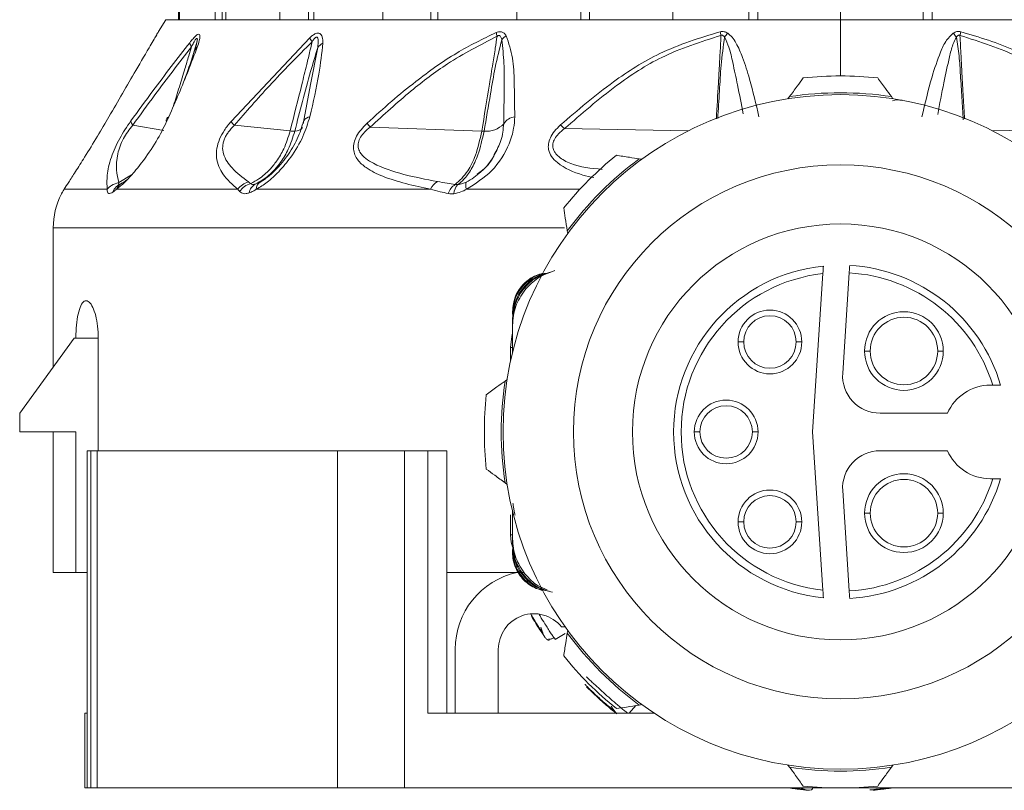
# Model space of a CAD drawing. Header units: millimetres. Extents: x -453 to 1924, y -67 to 428.
# Tile 46 of 73: x 806 to 832, y 153 to 173. Entities that reach past the tile are written whole.
import ezdxf

# ---------------------------------------------------------------- set-up
doc = ezdxf.new("R2010")
doc.units = ezdxf.units.MM

# ---------------------------------------------------------------- blocks, each defined once
blk = doc.blocks.new('Drawing View5')
at = {"color": 7, "linetype": 'Continuous', "lineweight": 18}
for p, q in [((3.245, -13.702), (3.244, -28.41)), ((3.276, -28.41), (3.276, -13.702)), ((4.417, -13.702), (4.416, -28.41)), ((4.509, -28.41), (4.509, -13.702)), ((6.713, -13.702), (6.712, -28.41)), ((6.86, -28.41), (6.859, -13.702)), ((9.977, -13.702), (9.975, -28.41)), ((10.168, -28.41), (10.167, -13.702)), ((13.985, -13.702), (13.983, -28.41)), ((14.208, -28.41), (14.206, -13.702)), ((18.465, -13.702), (18.463, -28.41)), ((18.705, -28.41), (18.703, -13.702)), ((23.112, -13.702), (23.11, -28.41)), ((23.351, -28.41), (23.349, -13.702)), ((4.197, -13.947), (4.225, -28.41)), ((5.926, -13.947), (5.95, -28.41)), ((8.675, -13.947), (8.695, -28.41)), ((12.258, -13.947), (12.272, -28.41)), ((16.43, -13.947), (16.437, -28.41)), ((20.907, -13.947), (20.907, -28.41)), ((2.907, -28.41), (2.718, -28.726)), ((2.907, -28.41), (20.907, -28.41)), ((20.907, -28.41), (18.705, -28.41)), ((23.11, -28.41), (20.907, -28.41)), ((20.907, -28.41), (38.907, -28.41)), ((20.907, -28.41), (20.907, -29.91)), ((3.515, -29.754), (3.742, -28.982)), ((6.747, -28.896), (4.651, -31.123)), ((6.772, -30.143), (6.963, -29.152)), ((3.588, -29.534), (3.669, -29.263)), ((3.704, -29.177), (3.638, -29.338)), ((3.561, -29.634), (3.611, -29.467)), ((6.571, -31.187), (6.772, -30.143)), ((19.549, -30.462), (19.507, -30.519)), ((22.307, -30.519), (22.265, -30.462)), ((2.86, -31.365), (2.03, -31.222)), ((6.226, -31.378), (4.738, -31.228)), ((11.337, -31.383), (8.363, -31.276)), ((13.545, -31.317), (16.857, -31.372)), ((24.957, -31.372), (28.27, -31.317)), ((15.611, -32.133), (15.541, -32.122)), ((1.654, -32.756), (1.994, -32.547)), ((1.685, -32.8), (1.626, -32.837)), ((1.792, -32.744), (1.873, -32.681)), ((5.38, -32.774), (5.37, -32.77)), ((5.424, -32.744), (5.566, -32.654)), ((0.123, -33.059), (0.13, -33.047)), ((0.131, -33.046), (0.127, -33.053)), ((1.345, -32.935), (0.197, -32.935)), ((4.827, -32.935), (1.595, -32.935)), ((9.97, -32.935), (5.323, -32.935)), ((13.956, -32.935), (10.93, -32.935)), ((-0.093, -33.964), (-0.093, -37.674)), ((13.548, -33.964), (-0.093, -33.964)), ((13.62, -34.043), (13.631, -34.113)), ((20.438, -35.186), (20.163, -39.41)), ((20.966, -37.845), (21.141, -35.166)), ((12.157, -36.195), (12.157, -36.269)), ((12.157, -36.38), (12.157, -36.454)), ((12.157, -37.303), (12.157, -36.454)), ((12.157, -36.565), (12.157, -37.303)), ((0.461, -36.91), (-0.989, -38.91)), ((0.511, -36.91), (0.461, -36.91)), ((1.108, -36.91), (0.511, -36.91)), ((1.108, -39.91), (1.108, -36.91)), ((18.325, -37.01), (18.175, -37.01)), ((19.725, -37.01), (19.875, -37.01)), ((12.107, -37.16), (12.107, -37.523)), ((12.157, -37.16), (12.107, -37.16)), ((21.7, -37.251), (21.55, -37.251)), ((23.5, -37.251), (23.65, -37.251)), ((12.017, -38.01), (11.96, -38.051)), ((24.969, -38.16), (24.907, -38.16)), ((-0.989, -39.41), (-0.989, -38.91)), ((23.761, -38.91), (21.964, -38.91)), ((0.511, -39.41), (-0.989, -39.41)), ((-0.093, -39.41), (-0.093, -43.16)), ((0.511, -39.41), (0.511, -43.16)), ((17.157, -39.41), (17.007, -39.41)), ((18.557, -39.41), (18.707, -39.41)), ((20.163, -39.41), (20.438, -43.634)), ((0.807, -39.91), (0.807, -46.91)), ((0.807, -39.91), (0.913, -39.91)), ((0.913, -39.91), (0.913, -48.91)), ((0.913, -39.91), (1.081, -39.91)), ((1.081, -39.91), (1.081, -48.91)), ((1.081, -39.91), (7.49, -39.91)), ((7.49, -39.91), (7.49, -48.91)), ((7.49, -39.91), (9.273, -39.91)), ((9.273, -39.91), (9.273, -48.91)), ((9.273, -39.91), (9.903, -39.91)), ((9.903, -39.91), (9.903, -46.91)), ((10.408, -39.91), (10.408, -46.91)), ((21.964, -39.91), (23.761, -39.91)), ((24.907, -40.66), (24.969, -40.66)), ((11.96, -40.768), (12.017, -40.81)), ((21.141, -43.653), (20.966, -40.975)), ((12.107, -41.625), (12.107, -42.16)), ((12.157, -42.255), (12.157, -41.516)), ((21.7, -41.577), (21.55, -41.577)), ((23.5, -41.577), (23.65, -41.577)), ((18.325, -41.81), (18.175, -41.81)), ((19.725, -41.81), (19.875, -41.81)), ((12.157, -42.16), (12.107, -42.16)), ((12.157, -42.366), (12.157, -42.255)), ((12.157, -42.44), (12.157, -42.366)), ((12.157, -42.624), (12.157, -42.55)), ((-0.093, -43.16), (0.511, -43.16)), ((0.807, -43.16), (0.511, -43.16)), ((10.407, -43.16), (12.46, -43.16)), ((13.561, -44.61), (13.466, -44.61)), ((13.566, -44.788), (13.298, -44.952)), ((13.631, -44.706), (13.62, -44.776)), ((10.629, -46.91), (10.629, -45.21)), ((11.779, -45.21), (11.779, -46.91)), ((15.449, -46.711), (15.273, -46.91)), ((15.541, -46.697), (15.611, -46.686)), ((0.75, -46.91), (0.75, -48.91)), ((0.75, -46.91), (0.807, -46.91)), ((0.807, -46.91), (0.807, -48.91)), ((9.916, -46.91), (9.903, -46.91)), ((15.932, -46.91), (9.916, -46.91)), ((15.196, -46.908), (15.214, -46.889)), ((19.507, -48.3), (19.549, -48.357)), ((22.265, -48.357), (22.307, -48.3)), ((0.75, -48.91), (0.807, -48.91)), ((0.807, -48.91), (0.913, -48.91)), ((0.913, -48.91), (1.081, -48.91)), ((1.081, -48.91), (7.49, -48.91)), ((7.49, -48.91), (9.273, -48.91)), ((32.542, -48.91), (9.273, -48.91))]:
    blk.add_line(p, q, dxfattribs=at)
at = {"color": 7, "linetype": 'Continuous', "lineweight": 18, "flags": 128}
for points in [[(3.684, -29.215), (3.679, -29.227), (3.677, -29.231)], [(12.157, -36.776), (12.136, -36.867), (12.107, -37.16)], [(12.107, -42.16), (12.126, -42.355), (12.157, -42.472)]]:
    blk.add_lwpolyline(points, dxfattribs=at)
at = {"color": 7, "linetype": 'Continuous', "lineweight": 18}
blk.add_circle((20.907, -39.41), 7.125, dxfattribs=at)
for centre, radius, start, end in [((12.913, -28.501), 1.218, 191.8977, 196.7732), ((12.403, -29.424), 0.716, 125.0015, 137.8975), ((25.299, -27.329), 7.726, 190.4457, 191.199), ((18.702, -29.507), 1.091, 137.4852, 144.4164), ((23.112, -29.507), 1.091, 35.5839, 42.5146), ((16.515, -27.329), 7.728, 348.8011, 349.5542), ((3.819, -28.975), 0.276, 189.9537, 214.6475), ((3.859, -29.302), 0.195, 123.8797, 153.4099), ((7.475, -28.525), 0.817, 207.0633, 215.688), ((7.274, -29.373), 0.381, 117.5432, 144.6363), ((20.907, -39.41), 9.5, 84.0016, 95.9984), ((20.907, -39.41), 9, 359.9991, 179.9991), ((20.907, -39.41), 9.05, 81.3677, 98.6323), ((22.45, -31.153), 0.601, 80.0349, 104.9479), ((2.218, -31.063), 0.246, 191.7232, 220.2294), ((3.022, -31.098), 0.104, 107.235, 192.5457), ((5.44, -30.556), 0.972, 215.7026, 223.7498), ((6.708, -31.173), 0.137, 151.246, 185.5908), ((6.796, -31.244), 0.249, 100.4115, 146.7201), ((10.844, -29.095), 3.304, 219.0252, 221.3042), ((11.465, -30.766), 0.622, 263.8843, 317.4106), ((12.27, -31.406), 0.41, 97.2379, 147.6707), ((11.748, -33.123), 2.547, 45.1412, 48.4187), ((6.364, -31.136), 0.247, 266.4774, 322.3124), ((11.382, -30.132), 1.253, 267.9402, 270.7717), ((20.907, -39.41), 9.5, 129.0016, 140.9984), ((20.907, -39.41), 9.05, 126.3677, 143.6323), ((1.847, -33.135), 0.371, 109.3852, 160.1994), ((1.868, -33.02), 0.286, 105.2957, 162.6775), ((5.271, -33.279), 0.562, 106.3755, 142.1998), ((5.334, -33.318), 0.56, 106.6775, 144.538), ((5.459, -33.084), 0.33, 119.6068, 170.7232), ((5.525, -32.92), 0.203, 119.953, 184.2541), ((10.401, -33.13), 0.473, 121.542, 155.5687), ((10.892, -33.205), 0.476, 123.312, 160.839), ((10.981, -33.086), 0.392, 135.1957, 175.4112), ((11.202, -32.828), 0.292, 163.2771, 201.4278), ((1.907, -33.964), 2, 153.1176, 180), ((20.907, -39.41), 5.55, 0, 180), ((20.907, -39.41), 4.45, 95.8809, 264.1191), ((20.907, -39.41), 4.25, 96.3377, 263.6623), ((20.907, -39.41), 4.25, 17.1046, 86.8491), ((20.907, -39.41), 4.45, 16.3139, 86.8232), ((19.025, -37.01), 0.85, 0, 180), ((22.6, -37.251), 1.05, 0, 180), ((19.025, -37.01), 0.7, 360, 180), ((22.6, -37.251), 0.9, 360, 180), ((19.025, -37.01), 0.85, 180, 0), ((19.025, -37.01), 0.7, 180, 360), ((22.6, -37.251), 1.05, 180, 0), ((22.6, -37.251), 0.9, 180, 360), ((20.907, -39.41), 9.05, 171.3677, 188.6323), ((21.964, -37.91), 1, 176.2717, 270), ((24.907, -39.41), 1.25, 90, 156.4218), ((20.907, -39.41), 9.5, 174.0016, 185.9984), ((17.857, -39.41), 0.85, 0, 180), ((17.857, -39.41), 0.7, 360, 180), ((20.907, -39.41), 9, 179.9991, 359.9991), ((20.907, -39.41), 5.55, 180, 0), ((17.857, -39.41), 0.85, 180, 0), ((17.857, -39.41), 0.7, 180, 360), ((21.964, -40.91), 1, 90, 183.7283), ((24.907, -39.41), 1.25, 203.5782, 270), ((20.907, -39.41), 4.25, 273.1509, 342.8954), ((20.907, -39.41), 4.45, 273.1768, 343.6861), ((22.6, -41.577), 1.05, 0, 180), ((22.6, -41.577), 0.9, 360, 180), ((19.025, -41.81), 0.85, 0, 180), ((19.025, -41.81), 0.7, 360, 180), ((22.6, -41.577), 1.05, 180, 0), ((22.6, -41.577), 0.9, 180, 360), ((19.025, -41.81), 0.85, 180, 0), ((19.025, -41.81), 0.7, 180, 360), ((12.729, -45.21), 2.1, 102.5279, 180), ((12.729, -45.21), 0.95, 39.1667, 180), ((20.907, -39.41), 9.05, 216.3677, 233.6323), ((20.907, -39.41), 9.5, 219.0016, 230.9984), ((20.907, -39.41), 9.05, 261.3677, 278.6323), ((20.907, -39.41), 9.5, 264.0016, 275.9984)]:
    blk.add_arc(centre, radius, start, end, dxfattribs=at)
for points, knots in [([(1.392, -30.999), (1.634, -30.583), (2.015, -29.927), (2.445, -29.192), (2.646, -28.848), (2.705, -28.747), (2.72, -28.721), (2.718, -28.725), (2.718, -28.726)], [0, 0, 0, 0, 0.502517, 0.792077, 0.924903, 0.959853, 0.991393, 1, 1, 1, 1]), ([(2.668, -28.81), (2.646, -28.848), (2.594, -28.937), (2.53, -29.045), (2.494, -29.108)], [0, 0, 0, 0, 0.423068, 1, 1, 1, 1]), ([(3.75, -29.14), (3.769, -29.082), (3.802, -28.979), (3.824, -28.859), (3.814, -28.795), (3.769, -28.793), (3.706, -28.84), (3.63, -28.92), (3.576, -28.987), (3.547, -29.023)], [0, 0, 0, 0, 0.215253, 0.384528, 0.526066, 0.634008, 0.741365, 0.859377, 1, 1, 1, 1]), ([(7.098, -29.035), (7.096, -28.977), (7.093, -28.872), (7.041, -28.777), (6.968, -28.76), (6.9, -28.779), (6.823, -28.827), (6.774, -28.873), (6.747, -28.896)], [0, 0, 0, 0, 0.288282, 0.527872, 0.63604, 0.745985, 0.866726, 1, 1, 1, 1]), ([(6.963, -29.152), (6.971, -29.082), (6.981, -28.999), (6.969, -28.917), (6.96, -28.891), (6.948, -28.876), (6.932, -28.871), (6.916, -28.876), (6.889, -28.894), (6.853, -28.937), (6.826, -28.978), (6.811, -29.001)], [0, 0, 0, 0, 0.4179621, 0.499227, 0.5680035, 0.6251534, 0.663526, 0.7017402, 0.7444069, 0.8543682, 1, 1, 1, 1]), ([(11.721, -28.752), (11.366, -28.925), (10.617, -29.29), (9.705, -29.95), (8.917, -30.591), (8.495, -30.977), (8.278, -31.175)], [0, 0, 0, 0, 0.2837068, 0.5987607, 0.793171, 1, 1, 1, 1]), ([(11.747, -28.852), (11.298, -29.083), (10.497, -29.496), (9.381, -30.348), (8.722, -30.948), (8.363, -31.276)], [0, 0, 0, 0, 0.365567, 0.653732, 1, 1, 1, 1]), ([(11.337, -31.383), (11.406, -30.967), (11.505, -30.367), (11.625, -29.628), (11.695, -29.201), (11.731, -28.957), (11.747, -28.852)], [0, 0, 0, 0, 0.493755, 0.710629, 0.876371, 1, 1, 1, 1]), ([(11.992, -28.838), (11.974, -28.813), (11.942, -28.77), (11.881, -28.737), (11.827, -28.728), (11.777, -28.731), (11.741, -28.745), (11.721, -28.752)], [0, 0, 0, 0, 0.317365, 0.562223, 0.68531, 0.828098, 1, 1, 1, 1]), ([(11.872, -28.944), (11.866, -28.922), (11.856, -28.885), (11.833, -28.848), (11.812, -28.833), (11.796, -28.83), (11.78, -28.832), (11.763, -28.84), (11.752, -28.848), (11.747, -28.852)], [0, 0, 0, 0, 0.350592, 0.583117, 0.673422, 0.761724, 0.827666, 0.905665, 1, 1, 1, 1]), ([(12.218, -30.999), (12.214, -30.69), (12.209, -30.165), (12.181, -29.422), (12.056, -29.034), (11.992, -28.838)], [0, 0, 0, 0, 0.415711, 0.705132, 1, 1, 1, 1]), ([(13.438, -31.217), (13.899, -30.823), (14.724, -30.118), (16.136, -29.212), (17.15, -28.9), (17.7, -28.73)], [0, 0, 0, 0, 0.366467, 0.656613, 1, 1, 1, 1]), ([(13.545, -31.317), (13.996, -30.923), (14.804, -30.22), (16.187, -29.314), (17.181, -29), (17.719, -28.83)], [0, 0, 0, 0, 0.368099, 0.658336, 1, 1, 1, 1]), ([(17.597, -31.056), (17.615, -30.738), (17.643, -30.244), (17.679, -29.599), (17.703, -29.176), (17.715, -28.927), (17.719, -28.83)], [0, 0, 0, 0, 0.429612, 0.665692, 0.868713, 1, 1, 1, 1]), ([(17.633, -31.049), (17.649, -30.804), (17.679, -30.33), (17.717, -29.604), (17.781, -29.123), (17.815, -28.872)], [0, 0, 0, 0, 0.337715, 0.654021, 1, 1, 1, 1]), ([(17.7, -28.73), (17.716, -28.728), (17.751, -28.722), (17.822, -28.729), (17.868, -28.754), (17.898, -28.77)], [0, 0, 0, 0, 0.222827, 0.488483, 1, 1, 1, 1]), ([(17.719, -28.83), (17.724, -28.828), (17.735, -28.824), (17.752, -28.824), (17.773, -28.83), (17.795, -28.847), (17.808, -28.863), (17.815, -28.872)], [0, 0, 0, 0, 0.132574, 0.271467, 0.437835, 0.686829, 1, 1, 1, 1]), ([(17.815, -28.872), (17.856, -28.963), (17.955, -29.183), (18.047, -29.619), (18.177, -30.21), (18.261, -30.664), (18.308, -30.921)], [0, 0, 0, 0, 0.139404, 0.337507, 0.626202, 1, 1, 1, 1]), ([(17.898, -28.77), (17.939, -28.804), (18.029, -28.88), (18.164, -29.1), (18.324, -29.471), (18.529, -30.13), (18.654, -30.662), (18.733, -30.999)], [0, 0, 0, 0, 0.063949, 0.139633, 0.317237, 0.568463, 1, 1, 1, 1]), ([(23.081, -30.999), (23.164, -30.642), (23.3, -30.057), (23.527, -29.381), (23.703, -28.976), (23.853, -28.831), (23.916, -28.77)], [0, 0, 0, 0, 0.456555, 0.748856, 0.894627, 1, 1, 1, 1]), ([(23.503, -30.937), (23.555, -30.656), (23.649, -30.144), (23.788, -29.523), (23.885, -29.108), (23.967, -28.938), (24, -28.872)], [0, 0, 0, 0, 0.40719, 0.738888, 0.897629, 1, 1, 1, 1]), ([(23.916, -28.77), (23.948, -28.753), (23.992, -28.73), (24.063, -28.722), (24.096, -28.728), (24.114, -28.73)], [0, 0, 0, 0, 0.527893, 0.7496455, 1, 1, 1, 1]), ([(24, -28.872), (24.006, -28.863), (24.019, -28.846), (24.041, -28.831), (24.061, -28.824), (24.078, -28.824), (24.089, -28.828), (24.095, -28.83)], [0, 0, 0, 0, 0.312066, 0.577689, 0.709478, 0.846396, 1, 1, 1, 1]), ([(24, -28.872), (24.026, -29.041), (24.079, -29.38), (24.109, -29.922), (24.148, -30.489), (24.171, -30.886), (24.183, -31.08)], [0, 0, 0, 0, 0.229459, 0.460748, 0.736265, 1, 1, 1, 1]), ([(24.095, -28.83), (24.634, -29), (25.651, -29.322), (27.03, -30.235), (27.836, -30.939), (28.27, -31.317)], [0, 0, 0, 0, 0.3425593, 0.6462348, 1, 1, 1, 1]), ([(24.095, -28.83), (24.104, -29.013), (24.121, -29.352), (24.152, -29.899), (24.183, -30.458), (24.206, -30.861), (24.217, -31.056)], [0, 0, 0, 0, 0.247038, 0.456865, 0.736608, 1, 1, 1, 1]), ([(24.114, -28.73), (24.609, -28.878), (25.551, -29.159), (26.985, -30.033), (27.856, -30.775), (28.376, -31.217)], [0, 0, 0, 0, 0.308412, 0.587789, 1, 1, 1, 1]), ([(3.547, -29.023), (3.218, -29.448), (2.687, -30.134), (2.173, -30.844), (1.977, -31.113)], [0, 0, 0, 0, 0.620302, 1, 1, 1, 1]), ([(3.592, -29.132), (3.265, -29.557), (2.737, -30.244), (2.225, -30.953), (2.03, -31.222)], [0, 0, 0, 0, 0.620078, 1, 1, 1, 1]), ([(2.991, -30.999), (3.169, -30.588), (3.444, -29.954), (3.67, -29.352), (3.75, -29.14)], [0, 0, 0, 0, 0.647777, 1, 1, 1, 1]), ([(3.117, -30.701), (3.168, -30.535), (3.27, -30.207), (3.404, -29.766), (3.512, -29.409), (3.568, -29.213), (3.592, -29.132)], [0, 0, 0, 0, 0.3184144, 0.6265902, 0.8445872, 1, 1, 1, 1]), ([(3.669, -29.263), (3.697, -29.175), (3.734, -29.057), (3.752, -28.945), (3.749, -28.916), (3.743, -28.908), (3.733, -28.91), (3.718, -28.921), (3.689, -28.959), (3.645, -29.033), (3.611, -29.096), (3.592, -29.132)], [0, 0, 0, 0, 0.3883566, 0.5202079, 0.5615594, 0.5993846, 0.6269174, 0.6554177, 0.7206544, 0.8386, 1, 1, 1, 1]), ([(3.716, -29.108), (3.711, -29.125), (3.702, -29.159), (3.689, -29.198), (3.683, -29.218)], [0, 0, 0, 0, 0.486715, 1, 1, 1, 1]), ([(6.811, -29.001), (6.428, -29.387), (5.715, -30.102), (5.047, -30.872), (4.738, -31.228)], [0, 0, 0, 0, 0.538008, 1, 1, 1, 1]), ([(6.226, -31.378), (6.33, -30.966), (6.479, -30.375), (6.655, -29.664), (6.747, -29.284), (6.793, -29.083), (6.811, -29.001)], [0, 0, 0, 0, 0.520969, 0.746084, 0.897635, 1, 1, 1, 1]), ([(6.349, -31.382), (6.485, -30.853), (6.675, -30.112), (6.899, -29.366), (6.963, -29.152)], [0, 0, 0, 0, 0.71325, 1, 1, 1, 1]), ([(6.751, -30.999), (6.841, -30.615), (7, -29.942), (7.069, -29.307), (7.098, -29.035)], [0, 0, 0, 0, 0.570277, 1, 1, 1, 1]), ([(11.399, -31.384), (11.457, -31.052), (11.555, -30.485), (11.69, -29.672), (11.81, -29.19), (11.872, -28.944)], [0, 0, 0, 0, 0.40792, 0.697704, 1, 1, 1, 1]), ([(11.923, -31.187), (11.928, -30.869), (11.936, -30.333), (11.941, -29.579), (11.895, -29.153), (11.872, -28.944)], [0, 0, 0, 0, 0.425144, 0.717363, 1, 1, 1, 1]), ([(3.359, -30.127), (3.384, -30.061), (3.497, -29.774), (3.594, -29.485), (3.669, -29.263)], [0, 0, 0, 0, 0.227109, 1, 1, 1, 1]), ([(19.549, -30.462), (19.616, -30.37), (19.739, -30.202), (19.86, -30.036), (19.914, -29.962)], [0, 0, 0, 0, 0.550612, 1, 1, 1, 1]), ([(21.9, -29.962), (21.969, -30.056), (22.09, -30.222), (22.213, -30.39), (22.265, -30.462)], [0, 0, 0, 0, 0.569214, 1, 1, 1, 1]), ([(0.197, -32.935), (0.235, -32.876), (0.315, -32.751), (0.507, -32.453), (0.767, -32.042), (1.08, -31.532), (1.291, -31.171), (1.392, -30.999)], [0, 0, 0, 0, 0.1471224, 0.3124059, 0.5079405, 0.7647124, 1, 1, 1, 1]), ([(1.977, -31.113), (1.924, -31.19), (1.82, -31.339), (1.672, -31.588), (1.546, -31.841), (1.406, -32.198), (1.329, -32.573), (1.34, -32.814), (1.345, -32.935)], [0, 0, 0, 0, 0.1017236, 0.1977442, 0.3042694, 0.4235864, 0.7110771, 1, 1, 1, 1]), ([(2.03, -31.222), (1.983, -31.281), (1.894, -31.392), (1.771, -31.593), (1.678, -31.799), (1.548, -32.283), (1.606, -32.539), (1.654, -32.756)], [0, 0, 0, 0, 0.09476, 0.180727, 0.278153, 0.391304, 1, 1, 1, 1]), ([(1.595, -32.935), (1.667, -32.876), (1.82, -32.752), (2.091, -32.454), (2.409, -32.045), (2.738, -31.535), (2.909, -31.173), (2.991, -30.999)], [0, 0, 0, 0, 0.1468149, 0.3117355, 0.5067024, 0.7623101, 1, 1, 1, 1]), ([(4.651, -31.123), (4.589, -31.2), (4.468, -31.348), (4.332, -31.604), (4.257, -31.861), (4.255, -32.206), (4.432, -32.582), (4.685, -32.808), (4.827, -32.935)], [0, 0, 0, 0, 0.0944189, 0.1824922, 0.2787502, 0.3896868, 0.6580242, 1, 1, 1, 1]), ([(4.738, -31.228), (4.681, -31.287), (4.599, -31.372), (4.515, -31.501), (4.469, -31.597), (4.437, -31.696), (4.417, -31.837), (4.46, -32.098), (4.691, -32.418), (4.959, -32.623), (5.112, -32.74)], [0, 0, 0, 0, 0.08814, 0.127354, 0.16563, 0.208084, 0.253003, 0.357789, 0.633246, 1, 1, 1, 1]), ([(5.323, -32.935), (5.42, -32.876), (5.626, -32.752), (5.945, -32.454), (6.284, -32.045), (6.589, -31.535), (6.698, -31.174), (6.751, -30.999)], [0, 0, 0, 0, 0.146737, 0.311562, 0.506363, 0.761707, 1, 1, 1, 1]), ([(6.589, -31.106), (6.539, -31.267), (6.439, -31.588), (6.152, -32.064), (5.849, -32.417), (5.576, -32.657), (5.433, -32.745), (5.362, -32.788)], [0, 0, 0, 0, 0.252767, 0.504588, 0.754751, 0.87866, 1, 1, 1, 1]), ([(8.278, -31.175), (8.222, -31.231), (8.116, -31.336), (7.995, -31.515), (7.923, -31.695), (7.904, -31.928), (8.016, -32.166), (8.29, -32.403), (8.902, -32.702), (9.529, -32.838), (9.97, -32.935)], [0, 0, 0, 0, 0.055904, 0.10622, 0.153662, 0.203296, 0.307891, 0.418501, 0.590067, 1, 1, 1, 1]), ([(10.93, -32.935), (11.168, -32.784), (11.662, -32.472), (12.043, -31.838), (12.198, -31.339), (12.212, -31.101), (12.218, -30.999)], [0, 0, 0, 0, 0.323235, 0.671392, 0.858958, 1, 1, 1, 1]), ([(11.673, -32.011), (11.74, -31.887), (11.885, -31.617), (11.91, -31.337), (11.923, -31.187)], [0, 0, 0, 0, 0.461054, 1, 1, 1, 1]), ([(14.331, -32.624), (14.232, -32.603), (13.869, -32.524), (13.468, -32.343), (13.195, -32.074), (13.114, -31.899), (13.109, -31.722), (13.163, -31.552), (13.275, -31.377), (13.382, -31.272), (13.438, -31.217)], [0, 0, 0, 0, 0.129347, 0.473215, 0.582972, 0.679964, 0.750468, 0.824971, 0.90787, 1, 1, 1, 1]), ([(5.173, -32.781), (5.248, -32.742), (5.431, -32.646), (5.664, -32.441), (5.885, -32.168), (6.084, -31.833), (6.175, -31.542), (6.226, -31.378)], [0, 0, 0, 0, 0.154753, 0.378155, 0.536035, 0.740167, 1, 1, 1, 1]), ([(5.296, -32.797), (5.368, -32.759), (5.544, -32.666), (5.778, -32.46), (6, -32.186), (6.203, -31.846), (6.297, -31.549), (6.349, -31.382)], [0, 0, 0, 0, 0.154429, 0.377318, 0.534784, 0.73906, 1, 1, 1, 1]), ([(6.349, -31.382), (6.329, -31.383), (6.293, -31.384), (6.246, -31.38), (6.226, -31.378)], [0, 0, 0, 0, 0.5598474, 1, 1, 1, 1]), ([(8.363, -31.276), (8.31, -31.319), (8.213, -31.399), (8.099, -31.541), (8.036, -31.687), (8.035, -31.827), (8.13, -32.053), (8.765, -32.465), (9.548, -32.613), (10.154, -32.727)], [0, 0, 0, 0, 0.053191, 0.098086, 0.139814, 0.182632, 0.23063, 0.405048, 1, 1, 1, 1]), ([(10.631, -32.807), (10.747, -32.702), (10.953, -32.513), (11.199, -32.008), (11.288, -31.606), (11.337, -31.383)], [0, 0, 0, 0, 0.365428, 0.649355, 1, 1, 1, 1]), ([(10.703, -32.81), (10.756, -32.766), (10.88, -32.664), (11.067, -32.402), (11.268, -31.984), (11.351, -31.603), (11.399, -31.384)], [0, 0, 0, 0, 0.171049, 0.404806, 0.657867, 1, 1, 1, 1]), ([(14.55, -32.405), (14.256, -32.376), (13.824, -32.332), (13.441, -32.116), (13.294, -31.967), (13.235, -31.85), (13.227, -31.72), (13.281, -31.582), (13.389, -31.442), (13.49, -31.361), (13.545, -31.317)], [0, 0, 0, 0, 0.3855637, 0.5667652, 0.642192, 0.7073083, 0.7706539, 0.8351812, 0.9106666, 1, 1, 1, 1]), ([(11.213, -32.534), (11.264, -32.5), (11.487, -32.35), (11.63, -32.097), (11.741, -31.902)], [0, 0, 0, 0, 0.227113, 1, 1, 1, 1]), ([(11.303, -32.481), (11.31, -32.475), (11.45, -32.36), (11.589, -32.199), (11.664, -32.033), (11.673, -32.011)], [0, 0, 0, 0, 0.045689, 0.878516, 1, 1, 1, 1]), ([(14.928, -32.027), (15.044, -32.045), (15.247, -32.077), (15.452, -32.109), (15.541, -32.122)], [0, 0, 0, 0, 0.5692143, 1, 1, 1, 1]), ([(10.922, -32.744), (10.993, -32.706), (11.131, -32.632), (11.247, -32.53), (11.303, -32.481)], [0, 0, 0, 0, 0.518071, 1, 1, 1, 1]), ([(1.654, -32.756), (1.586, -32.776), (1.465, -32.811), (1.382, -32.897), (1.345, -32.935)], [0, 0, 0, 0, 0.559282, 1, 1, 1, 1]), ([(1.654, -32.756), (1.651, -32.766), (1.646, -32.787), (1.659, -32.803), (1.684, -32.804), (1.711, -32.792), (1.724, -32.785)], [0, 0, 0, 0, 0.255568, 0.50322, 0.749583, 1, 1, 1, 1]), ([(1.724, -32.785), (1.736, -32.779), (1.758, -32.767), (1.782, -32.751), (1.792, -32.744)], [0, 0, 0, 0, 0.555849, 1, 1, 1, 1]), ([(5.112, -32.74), (5.123, -32.748), (5.143, -32.761), (5.164, -32.775), (5.173, -32.781)], [0, 0, 0, 0, 0.557314, 1, 1, 1, 1]), ([(5.173, -32.781), (5.179, -32.787), (5.191, -32.799), (5.22, -32.807), (5.255, -32.807), (5.283, -32.8), (5.296, -32.797)], [0, 0, 0, 0, 0.252688, 0.501352, 0.749494, 1, 1, 1, 1]), ([(5.296, -32.797), (5.319, -32.789), (5.361, -32.775), (5.404, -32.754), (5.424, -32.744)], [0, 0, 0, 0, 0.549544, 1, 1, 1, 1]), ([(10.154, -32.727), (10.241, -32.743), (10.398, -32.771), (10.559, -32.796), (10.631, -32.807)], [0, 0, 0, 0, 0.554562, 1, 1, 1, 1]), ([(10.631, -32.807), (10.644, -32.809), (10.667, -32.813), (10.692, -32.811), (10.703, -32.81)], [0, 0, 0, 0, 0.560007, 1, 1, 1, 1]), ([(10.703, -32.81), (10.744, -32.803), (10.817, -32.79), (10.89, -32.758), (10.922, -32.744)], [0, 0, 0, 0, 0.5524725, 1, 1, 1, 1]), ([(0.13, -33.047), (0.13, -33.046), (0.133, -33.042), (0.152, -33.006), (0.181, -32.961), (0.197, -32.935)], [0, 0, 0, 0, 0.096514, 0.484946, 1, 1, 1, 1]), ([(1.345, -32.935), (1.346, -32.961), (1.347, -33.015), (1.382, -33.048), (1.432, -33.048), (1.476, -33.023), (1.498, -33.01)], [0, 0, 0, 0, 0.273593, 0.542673, 0.764584, 1, 1, 1, 1]), ([(1.498, -33.01), (1.515, -32.997), (1.546, -32.976), (1.58, -32.947), (1.595, -32.935)], [0, 0, 0, 0, 0.55931, 1, 1, 1, 1]), ([(4.827, -32.935), (4.836, -32.946), (4.852, -32.965), (4.87, -32.984), (4.877, -32.993)], [0, 0, 0, 0, 0.558376, 1, 1, 1, 1]), ([(4.877, -32.993), (4.909, -33.017), (4.958, -33.053), (5.053, -33.055), (5.107, -33.039), (5.134, -33.031)], [0, 0, 0, 0, 0.4830665, 0.7400479, 1, 1, 1, 1]), ([(5.134, -33.031), (5.168, -33.017), (5.23, -32.991), (5.294, -32.952), (5.323, -32.935)], [0, 0, 0, 0, 0.554606, 1, 1, 1, 1]), ([(9.97, -32.935), (10.056, -32.957), (10.211, -32.997), (10.372, -33.033), (10.443, -33.049)], [0, 0, 0, 0, 0.555292, 1, 1, 1, 1]), ([(10.443, -33.049), (10.47, -33.053), (10.517, -33.061), (10.568, -33.057), (10.591, -33.055)], [0, 0, 0, 0, 0.560194, 1, 1, 1, 1]), ([(10.591, -33.055), (10.655, -33.042), (10.77, -33.019), (10.881, -32.96), (10.93, -32.935)], [0, 0, 0, 0, 0.5601162, 1, 1, 1, 1]), ([(13.62, -34.043), (13.602, -33.93), (13.57, -33.725), (13.539, -33.522), (13.524, -33.431)], [0, 0, 0, 0, 0.550612, 1, 1, 1, 1]), ([(13.228, -35.131), (13.101, -35.166), (12.817, -35.244), (12.465, -35.549), (12.207, -35.969), (12.174, -36.292), (12.157, -36.454)], [0, 0, 0, 0, 0.214486, 0.476146, 0.737645, 1, 1, 1, 1]), ([(13.158, -35.155), (13.053, -35.179), (12.798, -35.235), (12.47, -35.507), (12.209, -35.905), (12.174, -36.22), (12.157, -36.38)], [0, 0, 0, 0, 0.18745, 0.452675, 0.72094, 1, 1, 1, 1]), ([(12.157, -36.195), (12.173, -36.056), (12.205, -35.782), (12.445, -35.441), (12.722, -35.246), (12.911, -35.195), (12.972, -35.178)], [0, 0, 0, 0, 0.295904, 0.581829, 0.863182, 1, 1, 1, 1]), ([(13.048, -35.179), (12.983, -35.188), (12.771, -35.216), (12.475, -35.452), (12.202, -35.818), (12.172, -36.119), (12.157, -36.269)], [0, 0, 0, 0, 0.126246, 0.417408, 0.708389, 1, 1, 1, 1]), ([(13.288, -35.106), (13.13, -35.161), (12.82, -35.269), (12.596, -35.508), (12.485, -35.625)], [0, 0, 0, 0, 0.5095325, 1, 1, 1, 1]), ([(20.438, -35.186), (20.439, -35.17), (20.441, -35.14), (20.444, -35.09), (20.447, -35.047), (20.449, -35.015), (20.451, -34.99), (20.451, -34.986), (20.451, -34.983)], [0, 0, 0, 0, 0.149208, 0.283246, 0.504931, 0.633064, 0.758406, 1, 1, 1, 1]), ([(21.154, -34.966), (21.153, -34.969), (21.153, -34.975), (21.15, -35.022), (21.146, -35.088), (21.142, -35.14), (21.141, -35.166)], [0, 0, 0, 0, 0.2500002, 0.5000002, 0.7500002, 1, 1, 1, 1]), ([(12.485, -35.625), (12.392, -35.765), (12.203, -36.05), (12.172, -36.391), (12.157, -36.565)], [0, 0, 0, 0, 0.489594, 1, 1, 1, 1]), ([(1.108, -36.91), (1.104, -36.802), (1.097, -36.586), (1.042, -36.297), (0.962, -36.069), (0.863, -35.926), (0.758, -35.892), (0.66, -35.981), (0.582, -36.184), (0.531, -36.47), (0.512, -36.728), (0.511, -36.875), (0.511, -36.91)], [0, 0, 0, 0, 0.100795, 0.201493, 0.304873, 0.413747, 0.527057, 0.641563, 0.753853, 0.862272, 0.967136, 1, 1, 1, 1]), ([(11.459, -38.417), (11.554, -38.348), (11.72, -38.227), (11.887, -38.104), (11.96, -38.051)], [0, 0, 0, 0, 0.569214, 1, 1, 1, 1]), ([(24.969, -38.16), (24.985, -38.16), (25.017, -38.16), (25.069, -38.159), (25.124, -38.16), (25.169, -38.16), (25.175, -38.16), (25.178, -38.16)], [0, 0, 0, 0, 0.1532456, 0.2906312, 0.5169345, 0.7643827, 1, 1, 1, 1]), ([(9.903, -39.91), (9.976, -39.91), (10.122, -39.91), (10.287, -39.91), (10.386, -39.91), (10.401, -39.91), (10.408, -39.91)], [0, 0, 0, 0, 0.2793328, 0.5588645, 0.7793628, 1, 1, 1, 1]), ([(11.96, -40.768), (11.867, -40.701), (11.7, -40.578), (11.534, -40.457), (11.459, -40.402)], [0, 0, 0, 0, 0.550612, 1, 1, 1, 1]), ([(25.178, -40.66), (25.175, -40.66), (25.169, -40.66), (25.124, -40.66), (25.07, -40.66), (25.017, -40.66), (24.986, -40.66), (24.969, -40.66)], [0, 0, 0, 0, 0.234483, 0.480542, 0.707812, 0.845903, 1, 1, 1, 1]), ([(12.227, -41.632), (12.224, -41.618), (12.217, -41.586), (12.209, -41.547), (12.194, -41.474), (12.179, -41.387), (12.173, -41.338), (12.17, -41.309)], [0, 0, 0, 0, 0.053136, 0.122742, 0.213853, 0.541432, 1, 1, 1, 1]), ([(12.157, -42.255), (12.173, -42.43), (12.204, -42.774), (12.396, -43.06), (12.49, -43.2)], [0, 0, 0, 0, 0.510317, 1, 1, 1, 1]), ([(12.157, -42.366), (12.174, -42.527), (12.207, -42.85), (12.465, -43.271), (12.817, -43.576), (13.101, -43.654), (13.229, -43.689)], [0, 0, 0, 0, 0.262361, 0.523865, 0.78552, 1, 1, 1, 1]), ([(12.157, -42.44), (12.175, -42.6), (12.209, -42.915), (12.471, -43.312), (12.798, -43.584), (13.053, -43.641), (13.158, -43.665)], [0, 0, 0, 0, 0.279052, 0.547337, 0.812542, 1, 1, 1, 1]), ([(12.157, -42.55), (12.172, -42.701), (12.203, -43.002), (12.475, -43.368), (12.771, -43.603), (12.984, -43.632), (13.048, -43.641)], [0, 0, 0, 0, 0.291464, 0.58257, 0.873608, 1, 1, 1, 1]), ([(12.973, -43.642), (12.911, -43.625), (12.722, -43.573), (12.443, -43.379), (12.253, -43.096), (12.169, -42.834), (12.161, -42.695), (12.157, -42.624)], [0, 0, 0, 0, 0.136543, 0.417549, 0.703003, 0.8502, 1, 1, 1, 1]), ([(12.49, -43.2), (12.598, -43.319), (12.766, -43.505), (12.998, -43.591), (13.081, -43.623)], [0, 0, 0, 0, 0.641765, 1, 1, 1, 1]), ([(20.451, -43.836), (20.451, -43.833), (20.451, -43.827), (20.448, -43.783), (20.444, -43.73), (20.441, -43.679), (20.439, -43.649), (20.438, -43.634)], [0, 0, 0, 0, 0.240754, 0.492009, 0.714933, 0.849811, 1, 1, 1, 1]), ([(21.141, -43.653), (21.142, -43.679), (21.146, -43.732), (21.15, -43.798), (21.153, -43.844), (21.153, -43.85), (21.154, -43.853)], [0, 0, 0, 0, 0.25, 0.5, 0.75, 1, 1, 1, 1]), ([(12.655, -44.284), (12.671, -44.311), (12.716, -44.389), (12.8, -44.525), (12.897, -44.676), (12.95, -44.755), (12.977, -44.795)], [0, 0, 0, 0, 0.146748, 0.43206, 0.71662, 1, 1, 1, 1]), ([(13.029, -44.896), (13.024, -44.889), (13.015, -44.875), (12.941, -44.768), (12.839, -44.613), (12.739, -44.456), (12.685, -44.364), (12.667, -44.333)], [0, 0, 0, 0, 0.219103, 0.440486, 0.663576, 0.887834, 1, 1, 1, 1]), ([(13.264, -44.902), (13.256, -44.889), (13.234, -44.857), (13.178, -44.773), (13.105, -44.66), (13.01, -44.51), (12.927, -44.379), (12.876, -44.294), (12.867, -44.28)], [0, 0, 0, 0, 0.1248716, 0.3155495, 0.5060623, 0.6750713, 0.9474981, 1, 1, 1, 1]), ([(12.915, -44.623), (12.927, -44.657), (12.95, -44.726), (12.977, -44.797), (12.996, -44.844), (13.001, -44.854), (13.004, -44.859)], [0, 0, 0, 0, 0.271066, 0.528959, 0.772095, 1, 1, 1, 1]), ([(13.029, -44.896), (13.045, -44.916), (13.066, -44.944), (13.098, -44.955), (13.106, -44.958)], [0, 0, 0, 0, 0.751766, 1, 1, 1, 1]), ([(13.127, -44.935), (13.14, -44.936), (13.167, -44.938), (13.207, -44.931), (13.244, -44.918), (13.265, -44.905), (13.276, -44.898)], [0, 0, 0, 0, 0.263004, 0.520422, 0.767336, 1, 1, 1, 1]), ([(13.298, -44.952), (13.295, -44.948), (13.292, -44.944), (13.268, -44.907), (13.264, -44.902)], [0, 0, 0, 0, 0.860321, 1, 1, 1, 1]), ([(13.524, -45.388), (13.542, -45.273), (13.574, -45.07), (13.606, -44.864), (13.62, -44.776)], [0, 0, 0, 0, 0.569214, 1, 1, 1, 1]), ([(13.105, -44.961), (13.114, -44.964), (13.132, -44.97), (13.136, -44.951), (13.138, -44.942)], [0, 0, 0, 0, 0.553215, 1, 1, 1, 1]), ([(13.106, -44.961), (13.115, -44.964), (13.132, -44.97), (13.136, -44.951), (13.138, -44.942)], [0, 0, 0, 0, 0.5565554, 1, 1, 1, 1]), ([(15.204, -46.897), (15.192, -46.887), (15.162, -46.863), (15.084, -46.798), (14.981, -46.712), (14.846, -46.596), (14.678, -46.45), (14.513, -46.301), (14.382, -46.181), (14.283, -46.089), (14.206, -46.016), (14.143, -45.956), (14.133, -45.947), (14.127, -45.941)], [0, 0, 0, 0, 0.056466, 0.142688, 0.228837, 0.305261, 0.42845, 0.551652, 0.628071, 0.714204, 0.80037, 0.876807, 1, 1, 1, 1]), ([(14.091, -46.146), (14.095, -46.15), (14.103, -46.159), (14.163, -46.22), (14.255, -46.31), (14.352, -46.403), (14.419, -46.464), (14.441, -46.484)], [0, 0, 0, 0, 0.2225315, 0.4450654, 0.6679912, 0.8913393, 1, 1, 1, 1]), ([(14.944, -46.933), (14.916, -46.911), (14.859, -46.866), (14.711, -46.744), (14.546, -46.601), (14.382, -46.452), (14.247, -46.324), (14.154, -46.233), (14.142, -46.221), (14.136, -46.215)], [0, 0, 0, 0, 0.142209, 0.285514, 0.429569, 0.573672, 0.717051, 0.859316, 1, 1, 1, 1]), ([(14.441, -46.484), (14.463, -46.505), (14.53, -46.566), (14.65, -46.671), (14.786, -46.787), (14.861, -46.848), (14.898, -46.878)], [0, 0, 0, 0, 0.146748, 0.43206, 0.71662, 1, 1, 1, 1]), ([(14.789, -46.731), (14.81, -46.761), (14.852, -46.819), (14.897, -46.879), (14.915, -46.9), (14.922, -46.91)], [0, 0, 0, 0, 0.371402, 0.724754, 1, 1, 1, 1]), ([(15.541, -46.697), (15.428, -46.715), (15.223, -46.747), (15.02, -46.778), (14.928, -46.792)], [0, 0, 0, 0, 0.550612, 1, 1, 1, 1]), ([(19.914, -48.858), (19.845, -48.763), (19.724, -48.597), (19.602, -48.429), (19.549, -48.357)], [0, 0, 0, 0, 0.569214, 1, 1, 1, 1]), ([(22.265, -48.357), (22.198, -48.449), (22.075, -48.617), (21.954, -48.783), (21.9, -48.858)], [0, 0, 0, 0, 0.550612, 1, 1, 1, 1]), ([(20.046, -48.971), (20.038, -48.97), (20.021, -48.969), (19.891, -48.956), (19.718, -48.937), (19.587, -48.918), (19.528, -48.91)], [0, 0, 0, 0, 0.258869, 0.520434, 0.784014, 1, 1, 1, 1]), ([(19.632, -48.91), (19.686, -48.917), (19.798, -48.932), (19.888, -48.941), (19.935, -48.946)], [0, 0, 0, 0, 0.471223, 1, 1, 1, 1]), ([(19.834, -48.91), (19.844, -48.913), (19.885, -48.929), (19.936, -48.947), (19.985, -48.964), (19.996, -48.966), (20.002, -48.967)], [0, 0, 0, 0, 0.094676, 0.414975, 0.716945, 1, 1, 1, 1]), ([(20.046, -48.971), (20.072, -48.972), (20.107, -48.973), (20.136, -48.956), (20.143, -48.952)], [0, 0, 0, 0, 0.751767, 1, 1, 1, 1]), ([(20.144, -48.955), (20.153, -48.95), (20.168, -48.94), (20.156, -48.925), (20.151, -48.918)], [0, 0, 0, 0, 0.5532147, 1, 1, 1, 1]), ([(20.145, -48.955), (20.154, -48.949), (20.169, -48.94), (20.157, -48.924), (20.152, -48.917)], [0, 0, 0, 0, 0.556555, 1, 1, 1, 1]), ([(21.686, -48.961), (21.692, -48.961), (21.704, -48.96), (21.789, -48.953), (21.917, -48.941), (22.05, -48.926), (22.14, -48.914), (22.17, -48.91)], [0, 0, 0, 0, 0.222532, 0.445065, 0.667991, 0.891339, 1, 1, 1, 1]), ([(22.309, -48.907), (22.242, -48.916), (22.103, -48.936), (21.923, -48.956), (21.793, -48.969), (21.777, -48.97), (21.768, -48.971)], [0, 0, 0, 0, 0.237033, 0.493629, 0.748229, 1, 1, 1, 1])]:
    blk.add_open_spline(points, degree=3, knots=knots, dxfattribs=at)

msp = doc.modelspace()

# ---------------------------------------------------------------- block references
at = {"color": 7, "linetype": 'Continuous', "lineweight": 18}
msp.add_blockref('Drawing View5', (806.732, 201.518), dxfattribs=at)

doc.saveas('drawing.dxf')
